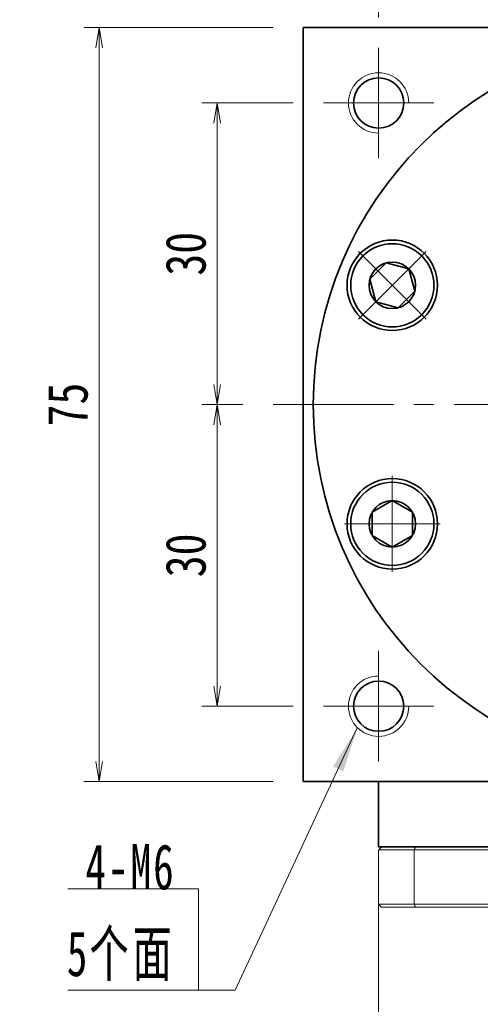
# Model space of a CAD drawing. Header units: millimetres. Extents: x -3 to 512, y 0 to 348.
# Tile 6 of 8: x 244 to 289, y 200 to 298. Entities that reach past the tile are written whole.
import ezdxf

# ---------------------------------------------------------------- set-up
doc = ezdxf.new("R2010")
doc.units = ezdxf.units.MM
doc.set_wipeout_variables(frame=1)
doc.linetypes.add('点画线', pattern=[18, 12, -2, 2, -2])
for name, color, linetype, lineweight in [('EB0_1', 7, 'Continuous', 35), ('中心线层', 1, '点画线', 18), ('尺寸线层', 3, 'Continuous', 18), ('粗实线层', 7, 'Continuous', 35)]:
    doc.layers.add(name, color=color, linetype=linetype, lineweight=lineweight)
doc.styles.add('宋体', font='SimSun.ttf', dxfattribs={"width": 0.8})
doc.styles.add('标准', font='txt', dxfattribs={"width": 0.667})
doc.dimstyles.new('A水平标注$0', dxfattribs={"dimtxt": 3.5, "dimasz": 2, "dimexe": 1.5, "dimexo": 3, "dimgap": 1.1, "dimtad": 1, "dimtoh": 1, "dimdec": 4, "dimdsep": 46, "dimtxsty": '宋体', "dimblk": 'OPEN', "dimcen": 3, "dimclrd": 3, "dimclre": 3, "dimclrt": 6, "dimadec": 0, "dimazin": 0, "dimtm": 1e-09, "dimtfac": 1, "dimtdec": 4, "dimtix": 1, "dimtmove": 0, "dimatfit": 3, "dimldrblk": 'OPEN', "dimfxl": 0, "dimlwd": 13, "dimlwe": 13, "dimarcsym": 0})

# ---------------------------------------------------------------- blocks, each defined once
blk = doc.blocks.new('_Open')
at = {"color": 0, "linetype": 'ByBlock', "lineweight": -2}
for p, q in [((-1, 0.167), (0, 0)), ((-1, -0.167), (0, 0)), ((0, 0), (-1, 0))]:
    blk.add_line(p, q, dxfattribs=at)
blk = doc.blocks.new('*D25')
at = {"layer": 'Defpoints', "color": 0, "transparency": 16777216}
for p in [(279.216, 303.835), (309.216, 300.242), (279.216, 295.242)]:
    blk.add_point(p, dxfattribs=at)
at = {"layer": '尺寸线层', "color": 3, "lineweight": 13, "transparency": 16777216}
for p, q in [((279.216, 298.242), (279.216, 305.335)), ((309.216, 303.242), (309.216, 305.335)), ((307.216, 303.835), (281.216, 303.835))]:
    blk.add_line(p, q, dxfattribs=at)
at = {"layer": '尺寸线层', "color": 3, "lineweight": 13, "transparency": 16777216, "xscale": 2, "yscale": 2, "zscale": 2, "rotation": 180}
blk.add_blockref('_Open', (279.216, 303.835), dxfattribs=at)
at = {"layer": '尺寸线层', "color": 3, "lineweight": 13, "transparency": 16777216, "xscale": 2, "yscale": 2, "zscale": 2}
blk.add_blockref('_Open', (309.216, 303.835), dxfattribs=at)
at = {"layer": '尺寸线层', "color": 6, "transparency": 16777216, "insert": (294.216, 306.935), "char_height": 4, "attachment_point": 5, "style": '宋体', "bg_fill": 3, "box_fill_scale": 1.1, "bg_fill_color": 256, "bg_fill_true_color": 13158600, "bg_fill_transparency": 0}
blk.add_mtext('30', dxfattribs=at)
blk = doc.blocks.new('*D27')
at = {"layer": 'Defpoints', "color": 0, "transparency": 16777216}
for p in [(271.716, 315.445), (271.716, 297.242), (346.716, 297.242)]:
    blk.add_point(p, dxfattribs=at)
at = {"layer": '尺寸线层', "color": 3, "lineweight": 13, "transparency": 16777216}
for p, q in [((271.716, 300.242), (271.716, 316.945)), ((346.716, 300.242), (346.716, 316.945)), ((344.716, 315.445), (273.716, 315.445))]:
    blk.add_line(p, q, dxfattribs=at)
at = {"layer": '尺寸线层', "color": 3, "lineweight": 13, "transparency": 16777216, "xscale": 2, "yscale": 2, "zscale": 2, "rotation": 180}
blk.add_blockref('_Open', (271.716, 315.445), dxfattribs=at)
at = {"layer": '尺寸线层', "color": 3, "lineweight": 13, "transparency": 16777216, "xscale": 2, "yscale": 2, "zscale": 2}
blk.add_blockref('_Open', (346.716, 315.445), dxfattribs=at)
at = {"layer": '尺寸线层', "color": 6, "transparency": 16777216, "insert": (309.216, 318.545), "char_height": 4, "attachment_point": 5, "style": '宋体', "bg_fill": 3, "box_fill_scale": 1.1, "bg_fill_color": 256, "bg_fill_true_color": 13158600, "bg_fill_transparency": 0}
blk.add_mtext('75', dxfattribs=at)
blk = doc.blocks.new('*D28')
at = {"layer": 'Defpoints', "color": 0, "transparency": 16777216}
for p in [(271.716, 297.242), (251.41, 222.242), (271.716, 222.242)]:
    blk.add_point(p, dxfattribs=at)
at = {"layer": '尺寸线层', "color": 3, "lineweight": 13, "transparency": 16777216}
for p, q in [((268.716, 297.242), (249.91, 297.242)), ((251.41, 295.242), (251.41, 224.242)), ((268.716, 222.242), (249.91, 222.242))]:
    blk.add_line(p, q, dxfattribs=at)
at = {"layer": '尺寸线层', "color": 3, "lineweight": 13, "transparency": 16777216, "xscale": 2, "yscale": 2, "zscale": 2}
for p, rotation in [((251.41, 297.242), 90), ((251.41, 222.242), 270)]:
    blk.add_blockref('_Open', p, dxfattribs=dict(at, rotation=rotation))
at = {"layer": '尺寸线层', "color": 6, "transparency": 16777216, "insert": (248.31, 259.742), "char_height": 4, "attachment_point": 5, "rotation": 90, "style": '宋体', "bg_fill": 3, "box_fill_scale": 1.1, "bg_fill_color": 256, "bg_fill_true_color": 13158600, "bg_fill_transparency": 0}
blk.add_mtext('75', dxfattribs=at)
blk = doc.blocks.new('*D29')
at = {"layer": 'Defpoints', "color": 0, "transparency": 16777216}
for p in [(273.716, 289.742), (263.144, 259.742), (268.716, 259.742)]:
    blk.add_point(p, dxfattribs=at)
at = {"layer": '尺寸线层', "color": 3, "lineweight": 13, "transparency": 16777216}
for p, q in [((270.716, 289.742), (261.644, 289.742)), ((263.144, 287.742), (263.144, 261.742)), ((265.716, 259.742), (261.644, 259.742))]:
    blk.add_line(p, q, dxfattribs=at)
at = {"layer": '尺寸线层', "color": 3, "lineweight": 13, "transparency": 16777216, "xscale": 2, "yscale": 2, "zscale": 2}
for p, rotation in [((263.144, 289.742), 90), ((263.144, 259.742), 270)]:
    blk.add_blockref('_Open', p, dxfattribs=dict(at, rotation=rotation))
at = {"layer": '尺寸线层', "color": 6, "transparency": 16777216, "insert": (260.044, 274.742), "char_height": 4, "attachment_point": 5, "rotation": 90, "style": '宋体', "bg_fill": 3, "box_fill_scale": 1.1, "bg_fill_color": 256, "bg_fill_true_color": 13158600, "bg_fill_transparency": 0}
blk.add_mtext('30', dxfattribs=at)
blk = doc.blocks.new('*D30')
at = {"layer": 'Defpoints', "color": 0, "transparency": 16777216}
for p in [(268.716, 259.742), (263.144, 229.742), (273.716, 229.742)]:
    blk.add_point(p, dxfattribs=at)
at = {"layer": '尺寸线层', "color": 3, "lineweight": 13, "transparency": 16777216}
for p, q in [((265.716, 259.742), (261.644, 259.742)), ((263.144, 257.742), (263.144, 231.742)), ((270.716, 229.742), (261.644, 229.742))]:
    blk.add_line(p, q, dxfattribs=at)
at = {"layer": '尺寸线层', "color": 3, "lineweight": 13, "transparency": 16777216, "xscale": 2, "yscale": 2, "zscale": 2}
for p, rotation in [((263.144, 259.742), 90), ((263.144, 229.742), 270)]:
    blk.add_blockref('_Open', p, dxfattribs=dict(at, rotation=rotation))
at = {"layer": '尺寸线层', "color": 6, "transparency": 16777216, "insert": (260.044, 244.742), "char_height": 4, "attachment_point": 5, "rotation": 90, "style": '宋体', "bg_fill": 3, "box_fill_scale": 1.1, "bg_fill_color": 256, "bg_fill_true_color": 13158600, "bg_fill_transparency": 0}
blk.add_mtext('30', dxfattribs=at)
blk = doc.blocks.new('*X6')
at = {"layer": '尺寸线层', "linetype": 'Continuous'}
blk.add_hatch(color=0, dxfattribs=at).paths.add_polyline_path([(15.808, 26.085), (14.42, 21.767), (13.4, 22.242)], flags=0)
at = {"layer": '尺寸线层', "color": 0, "linetype": 'Continuous'}
blk.add_line((15.808, 26.085), (3.674, 0), dxfattribs=at)
at = {"layer": '尺寸线层', "color": 0}
for p, q in [((0, 10.089), (-12.975, 10.089)), ((0, 0), (0, 10.089)), ((0, 0), (-12.975, 0)), ((3.674, 0), (0, 0))]:
    blk.add_line(p, q, dxfattribs=at)
at = {"layer": '尺寸线层', "color": 0, "insert": (-2.25, 0.9), "char_height": 4.5, "width": 19.97539, "attachment_point": 9, "line_spacing_factor": 1.15057, "style": '标准'}
blk.add_mtext('\\T1.1;4-M6\\P5个面', dxfattribs=at)
blk = doc.blocks.new('*X7')
at = {"layer": '中心线层', "linetype": '点画线', "lineweight": 18}
for p, q in [((0, -4.765), (0, 4.765)), ((-4.765, 0), (4.765, 0))]:
    blk.add_line(p, q, dxfattribs=at)
at = {"layer": '粗实线层'}
for p, q in [((-2.309, 0), (-1.155, 2)), ((-1.155, 2), (1.155, 2)), ((2.309, 0), (1.155, 2)), ((2.309, 0), (1.155, 2)), ((-2.309, 0), (-1.155, -2)), ((2.309, 0), (1.155, -2)), ((-1.155, -2), (1.155, -2))]:
    blk.add_line(p, q, dxfattribs=at)
blk.add_circle((0, 0), 2.309, dxfattribs=at)
for start, end in [(0, 180), (180, 360)]:
    blk.add_arc((0, 0), 4.14, start, end, dxfattribs=at)

msp = doc.modelspace()

# ---------------------------------------------------------------- linework, layer by layer
at = {"color": 7, "linetype": 'Continuous', "lineweight": 15}
for p, q in [((282.87223, 215.742), (279.51611, 215.742)), ((335.55999, 215.742), (282.87223, 215.742)), ((279.21611, 215.442), (282.75859, 215.442)), ((279.21611, 215.442), (279.21611, 210.042)), ((282.75859, 210.042), (282.75859, 215.442)), ((282.75859, 215.442), (335.67362, 215.442)), ((282.75859, 210.042), (279.21611, 210.042)), ((279.51611, 209.742), (282.87223, 209.742)), ((309.21611, 210.042), (282.75859, 210.042)), ((282.87223, 209.742), (304.98409, 209.742))]:
    msp.add_line(p, q, dxfattribs=at)
for points in [[(279.21611, 215.442), (279.51611, 215.742)], [(282.75859, 215.442), (282.87223, 215.742)], [(279.21611, 191.192), (279.21611, 210.042)], [(279.21611, 210.042), (279.51611, 209.742)], [(282.75859, 210.042), (282.87223, 209.742)]]:
    msp.add_open_spline(points, degree=1, dxfattribs=at)
at = {"layer": 'EB0_1'}
msp.add_line((339.21611, 215.742), (279.21611, 215.742), dxfattribs=at)
at = {"layer": '中心线层'}
for p, q in [((279.21611, 284.242), (279.21611, 295.242)), ((273.71611, 289.742), (284.71611, 289.742)), ((268.71611, 259.742), (349.71611, 259.742)), ((279.21611, 224.242), (279.21611, 235.242)), ((284.71611, 229.742), (273.71611, 229.742))]:
    msp.add_line(p, q, dxfattribs=at)
at = {"layer": '粗实线层'}
for p, q in [((271.71611, 297.242), (346.71611, 297.242)), ((271.71611, 296.342), (271.71611, 297.242)), ((271.71611, 297.242), (271.71611, 222.242)), ((271.71611, 222.242), (346.71611, 222.242)), ((279.21611, 215.742), (279.21611, 222.242))]:
    msp.add_line(p, q, dxfattribs=at)
for centre, radius in [((279.21611, 289.742), 2.5), ((280.57584, 271.60519), 4.5), ((280.57584, 247.87881), 4.5), ((279.21611, 229.742), 2.5)]:
    msp.add_circle(centre, radius, dxfattribs=at)
at = {"layer": '粗实线层', "lineweight": 18}
for centre, start, end in [((279.21611, 289.742), 0, 270), ((279.21611, 229.742), 90, 360)]:
    msp.add_arc(centre, 3, start, end, dxfattribs=at)

# ---------------------------------------------------------------- next in the draw order: dimensions: what is measured, and where the dimension line sits
at = {"layer": '尺寸线层'}
dim = msp.add_linear_dim(base=(279.21611, 303.83462), p1=(309.21611, 300.242), p2=(279.21611, 295.242), angle=180, dimstyle='A水平标注$0', override={"dimtxt": 4, "dimblk": 'Open', "dimtfill": 1, "dimtfillclr": 256}, dxfattribs=at)
dim.commit()
dim.dimension.update_dxf_attribs({"geometry": '*D25', "text_midpoint": (294.21611, 306.93462)})

# ---------------------------------------------------------------- next in the draw order: wipeouts: each hides what was drawn before it
for points in [[(283.50326, 274.53261), (283.48606, 274.54971), (283.46875, 274.56672), (283.45134, 274.58362), (283.43384, 274.60042), (283.41624, 274.61712), (283.39853, 274.63372), (283.38074, 274.65021), (283.36284, 274.66659), (283.34485, 274.68288), (283.32677, 274.69905), (283.30859, 274.71512), (283.29032, 274.73108), (283.27195, 274.74694), (283.25349, 274.76268), (283.23494, 274.77832), (283.2163, 274.79385), (283.19756, 274.80927), (283.17874, 274.82458), (283.15983, 274.83978), (283.14083, 274.85487), (283.12174, 274.86985), (283.10256, 274.88471), (283.0833, 274.89946), (283.06395, 274.9141), (283.04451, 274.92863), (283.02499, 274.94304), (283.00539, 274.95733), (282.9857, 274.97151), (282.96593, 274.98558), (282.94608, 274.99953), (282.94608, 274.99953), (282.78574, 275.10603), (282.62062, 275.20497), (282.45109, 275.29613), (282.2775, 275.3793), (282.10023, 275.45432), (281.91966, 275.52102), (281.73619, 275.57925), (281.55021, 275.62889), (281.36213, 275.66983), (281.17234, 275.70199), (280.98127, 275.72529), (280.78932, 275.73968), (280.59691, 275.74513), (280.40445, 275.74164), (280.21236, 275.7292), (280.02106, 275.70785), (279.83096, 275.67762), (279.64247, 275.6386), (279.45599, 275.59085), (279.27194, 275.53449), (279.09071, 275.46964), (278.91268, 275.39643), (278.73825, 275.31502), (278.5678, 275.2256), (278.40168, 275.12834), (278.24027, 275.02347), (278.0839, 274.91122), (277.93292, 274.79181), (277.78766, 274.66552), (277.64842, 274.53261), (277.64842, 274.53261), (277.51551, 274.39337), (277.38922, 274.2481), (277.26981, 274.09713), (277.15755, 273.94076), (277.05268, 273.77935), (276.95543, 273.61323), (276.86601, 273.44277), (276.7846, 273.26835), (276.71139, 273.09032), (276.64654, 272.90909), (276.59017, 272.72503), (276.54243, 272.53856), (276.5034, 272.35007), (276.47318, 272.15997), (276.45183, 271.96866), (276.43939, 271.77658), (276.43589, 271.58412), (276.44135, 271.39171), (276.45574, 271.19976), (276.47904, 271.00868), (276.51119, 270.8189), (276.55214, 270.63081), (276.60178, 270.44484), (276.66001, 270.26137), (276.7267, 270.0808), (276.80172, 269.90353), (276.8849, 269.72994), (276.97605, 269.5604), (277.07499, 269.39529), (277.1815, 269.23495), (277.1815, 269.23495), (277.19545, 269.21509), (277.20951, 269.19532), (277.22369, 269.17564), (277.23799, 269.15603), (277.2524, 269.13651), (277.26693, 269.11708), (277.28156, 269.09773), (277.29632, 269.07846), (277.31118, 269.05929), (277.32616, 269.0402), (277.34125, 269.0212), (277.35645, 269.00229), (277.37176, 268.98346), (277.38718, 268.96473), (277.4027, 268.94609), (277.41834, 268.92754), (277.43409, 268.90908), (277.44995, 268.89071), (277.46591, 268.87244), (277.48198, 268.85426), (277.49815, 268.83617), (277.51443, 268.81818), (277.53082, 268.80029), (277.54731, 268.78249), (277.5639, 268.76479), (277.5806, 268.74719), (277.5974, 268.72968), (277.61431, 268.71228), (277.63131, 268.69497), (277.64842, 268.67776), (277.64842, 268.67776), (277.80564, 268.52857), (277.97045, 268.3878), (278.14241, 268.25586), (278.32104, 268.13309), (278.50584, 268.01984), (278.69632, 267.91642), (278.89195, 267.82311), (279.0922, 267.74016), (279.29651, 267.66781), (279.50433, 267.60625), (279.71509, 267.55566), (279.9282, 267.51616), (280.14309, 267.48787), (280.35917, 267.47086), (280.57584, 267.46519), (280.79251, 267.47086), (281.00859, 267.48787), (281.22348, 267.51616), (281.4366, 267.55566), (281.64735, 267.60625), (281.85517, 267.66781), (282.05948, 267.74016), (282.25973, 267.82311), (282.45536, 267.91642), (282.64584, 268.01984), (282.83065, 268.13309), (283.00927, 268.25586), (283.18123, 268.3878), (283.34604, 268.52857), (283.50326, 268.67776), (283.50326, 268.67776), (283.65246, 268.83499), (283.79322, 268.9998), (283.92517, 269.17176), (284.04794, 269.35038), (284.16119, 269.53519), (284.26461, 269.72567), (284.35792, 269.9213), (284.44086, 270.12154), (284.51321, 270.32586), (284.57477, 270.53368), (284.62537, 270.74443), (284.66487, 270.95755), (284.69316, 271.17244), (284.71017, 271.38852), (284.71584, 271.60519), (284.71017, 271.82186), (284.69316, 272.03793), (284.66487, 272.25282), (284.62537, 272.46594), (284.57477, 272.6767), (284.51321, 272.88452), (284.44086, 273.08883), (284.35792, 273.28908), (284.26461, 273.48471), (284.16119, 273.67519), (284.04794, 273.85999), (283.92517, 274.03862), (283.79322, 274.21057), (283.65246, 274.37539)], [(280.57584, 252.01881), (280.55158, 252.01874), (280.52732, 252.01853), (280.50305, 252.01817), (280.4788, 252.01768), (280.45454, 252.01704), (280.43029, 252.01625), (280.40605, 252.01533), (280.38181, 252.01426), (280.35757, 252.01306), (280.33335, 252.01171), (280.30913, 252.01021), (280.28492, 252.00858), (280.26072, 252.0068), (280.23654, 252.00489), (280.21236, 252.00283), (280.1882, 252.00063), (280.16405, 251.99828), (280.13991, 251.9958), (280.11579, 251.99317), (280.09169, 251.99041), (280.0676, 251.9875), (280.04353, 251.98445), (280.01948, 251.98126), (279.99544, 251.97793), (279.97143, 251.97446), (279.94744, 251.97084), (279.92347, 251.96709), (279.89952, 251.9632), (279.87559, 251.95916), (279.85169, 251.95499), (279.85169, 251.95499), (279.663, 251.91692), (279.47629, 251.87013), (279.29195, 251.8147), (279.11039, 251.75077), (278.93199, 251.67847), (278.75715, 251.59795), (278.58625, 251.50939), (278.41964, 251.41299), (278.25769, 251.30894), (278.10076, 251.19748), (277.94917, 251.07885), (277.80327, 250.95329), (277.66335, 250.82109), (277.52974, 250.68253), (277.4027, 250.53791), (277.28253, 250.38754), (277.16948, 250.23175), (277.06379, 250.07087), (276.9657, 249.90525), (276.8754, 249.73525), (276.79311, 249.56124), (276.719, 249.38359), (276.65322, 249.20269), (276.59592, 249.01893), (276.54723, 248.8327), (276.50725, 248.64441), (276.47606, 248.45446), (276.45373, 248.26327), (276.44032, 248.07125), (276.43584, 247.87881), (276.43584, 247.87881), (276.44032, 247.68638), (276.45373, 247.49435), (276.47606, 247.30316), (276.50725, 247.11322), (276.54723, 246.92493), (276.59592, 246.7387), (276.65322, 246.55494), (276.719, 246.37403), (276.79311, 246.19638), (276.8754, 246.02237), (276.9657, 245.85237), (277.06379, 245.68676), (277.16948, 245.52588), (277.28253, 245.37008), (277.4027, 245.21971), (277.52974, 245.07509), (277.66335, 244.93653), (277.80327, 244.80433), (277.94917, 244.67878), (278.10076, 244.56015), (278.25769, 244.44868), (278.41964, 244.34464), (278.58625, 244.24823), (278.75715, 244.15968), (278.93199, 244.07916), (279.11039, 244.00686), (279.29195, 243.94292), (279.47629, 243.8875), (279.663, 243.8407), (279.85169, 243.80264), (279.85169, 243.80264), (279.87559, 243.79846), (279.89952, 243.79443), (279.92347, 243.79054), (279.94744, 243.78678), (279.97143, 243.78317), (279.99544, 243.7797), (280.01948, 243.77637), (280.04353, 243.77318), (280.0676, 243.77013), (280.09169, 243.76722), (280.11579, 243.76445), (280.13991, 243.76183), (280.16405, 243.75934), (280.1882, 243.757), (280.21236, 243.7548), (280.23654, 243.75274), (280.26072, 243.75082), (280.28492, 243.74905), (280.30913, 243.74741), (280.33335, 243.74592), (280.35757, 243.74457), (280.38181, 243.74336), (280.40605, 243.7423), (280.43029, 243.74137), (280.45454, 243.74059), (280.4788, 243.73995), (280.50305, 243.73945), (280.52732, 243.7391), (280.55158, 243.73888), (280.57584, 243.73881), (280.57584, 243.73881), (280.79251, 243.74449), (281.00859, 243.76149), (281.22348, 243.78978), (281.4366, 243.82928), (281.64735, 243.87988), (281.85517, 243.94144), (282.05948, 244.01379), (282.25973, 244.09674), (282.45536, 244.19005), (282.64584, 244.29347), (282.83065, 244.40672), (283.00927, 244.52948), (283.18123, 244.66143), (283.34604, 244.80219), (283.50326, 244.95139), (283.65246, 245.10861), (283.79322, 245.27343), (283.92517, 245.44538), (284.04794, 245.62401), (284.16119, 245.80881), (284.26461, 245.99929), (284.35792, 246.19492), (284.44086, 246.39517), (284.51321, 246.59948), (284.57477, 246.8073), (284.62537, 247.01806), (284.66487, 247.23117), (284.69316, 247.44607), (284.71017, 247.66214), (284.71584, 247.87881), (284.71584, 247.87881), (284.71017, 248.09548), (284.69316, 248.31156), (284.66487, 248.52645), (284.62537, 248.73957), (284.57477, 248.95032), (284.51321, 249.15814), (284.44086, 249.36246), (284.35792, 249.5627), (284.26461, 249.75833), (284.16119, 249.94881), (284.04794, 250.13362), (283.92517, 250.31224), (283.79322, 250.4842), (283.65246, 250.64901), (283.50326, 250.80624), (283.34604, 250.95543), (283.18123, 251.0962), (283.00927, 251.22814), (282.83065, 251.35091), (282.64584, 251.46416), (282.45536, 251.56758), (282.25973, 251.66089), (282.05948, 251.74384), (281.85517, 251.81619), (281.64735, 251.87775), (281.4366, 251.92834), (281.22348, 251.96784), (281.00859, 251.99613), (280.79251, 252.01314)]]:
    msp.add_wipeout(points).dxf.layer = '粗实线层'

# ---------------------------------------------------------------- next in the draw order: block references
at = {"layer": '粗实线层', "rotation": 90}
msp.add_blockref('*X7', (280.57584, 247.87881), dxfattribs=at)

# ---------------------------------------------------------------- next in the draw order: dimensions: what is measured, and where the dimension line sits
at = {"layer": '尺寸线层'}
dim = msp.add_linear_dim(base=(271.71611, 315.44454), p1=(346.71611, 297.242), p2=(271.71611, 297.242), dimstyle='A水平标注$0', override={"dimtxt": 4, "dimblk": 'Open', "dimtfill": 1, "dimtfillclr": 256}, dxfattribs=at)
dim.commit()
dim.dimension.update_dxf_attribs({"geometry": '*D27', "text_midpoint": (309.21611, 318.54454)})

# ---------------------------------------------------------------- next in the draw order: dimensions: what is measured, and where the dimension line sits
dim = msp.add_linear_dim(base=(251.40963, 222.242), p1=(271.71611, 297.242), p2=(271.71611, 222.242), angle=270, dimstyle='A水平标注$0', override={"dimtxt": 4, "dimblk": 'Open', "dimtfill": 1, "dimtfillclr": 256}, dxfattribs=at)
dim.commit()
dim.dimension.update_dxf_attribs({"geometry": '*D28', "text_midpoint": (248.30963, 259.742)})

# ---------------------------------------------------------------- next in the draw order: block references
msp.add_blockref('*X6', (261.28693, 201.49573), dxfattribs=at)

# ---------------------------------------------------------------- next in the draw order: dimensions: what is measured, and where the dimension line sits
dim = msp.add_linear_dim(base=(263.14372, 259.742), p1=(273.71611, 289.742), p2=(268.71611, 259.742), angle=270, dimstyle='A水平标注$0', override={"dimtxt": 4, "dimblk": 'Open', "dimtfill": 1, "dimtfillclr": 256}, dxfattribs=at)
dim.commit()
dim.dimension.update_dxf_attribs({"geometry": '*D29', "text_midpoint": (260.04372, 274.742)})

# ---------------------------------------------------------------- next in the draw order: block references
at = {"layer": '粗实线层', "rotation": 45.00000000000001}
msp.add_blockref('*X7', (280.57584, 271.60519), dxfattribs=at)

# ---------------------------------------------------------------- next in the draw order: dimensions: what is measured, and where the dimension line sits
at = {"layer": '尺寸线层'}
dim = msp.add_linear_dim(base=(263.14372, 229.742), p1=(268.71611, 259.742), p2=(273.71611, 229.742), angle=270, dimstyle='A水平标注$0', override={"dimtxt": 4, "dimblk": 'Open', "dimtfill": 1, "dimtfillclr": 256}, dxfattribs=at)
dim.commit()
dim.dimension.update_dxf_attribs({"geometry": '*D30', "text_midpoint": (260.04372, 244.742)})

# ---------------------------------------------------------------- next in the draw order: linework, layer by layer
at = {"layer": '粗实线层'}
msp.add_circle((309.21611, 259.742), 36.5, dxfattribs=at)

doc.saveas('drawing.dxf')
